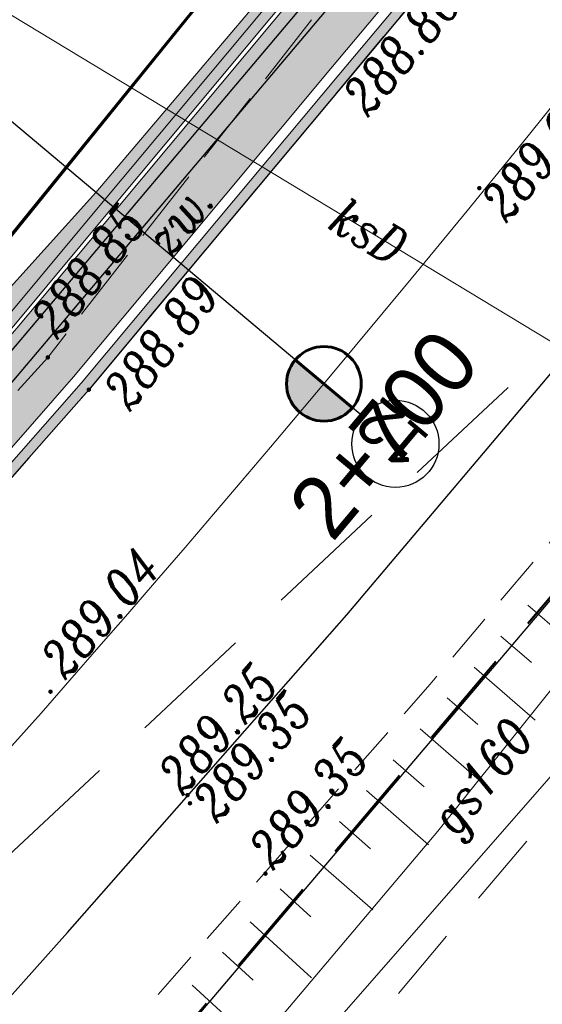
# Model space of a CAD drawing. Header units: metres. Extents: x -1 to 7476305, y 0 to 5497191.
# Tile 60 of 115: x 7475147 to 7475157, y 5496854 to 5496873. Entities that reach past the tile are written whole.
import ezdxf
from ezdxf.enums import TextEntityAlignment as Align

# ---------------------------------------------------------------- set-up
doc = ezdxf.new("R2010")
doc.units = ezdxf.units.M
for name, pattern in [('420-500', [1.5, 1, -0.5]), ('EGBO02-500', [2.5, 1.5, -1]), ('HIDDEN', [0.375, 0.25, -0.125]), ('KTCR02-500', [1.5, 1, -0.5]), ('KTJZ01-500', [2, 1.5, -0.5])]:
    doc.linetypes.add(name, pattern=pattern)
for name, color, linetype, lineweight, true_color in [('BUBZ01_1', 7, 'Continuous', 5, 0x0a0909), ('EGBD03', 7, 'Continuous', 5, 0x0a0909), ('EGBO02', 7, 'Continuous', 5, 0x0a0909), ('KTCR02', 7, 'Continuous', 5, 0x0a0909), ('KTJZ01', 7, 'Continuous', 5, 0x0a0909), ('KTKR01', 7, 'Continuous', 5, 0x0a0909), ('KTOK05_01', 7, 'Continuous', 5, 0x0a0909), ('RTPW01', 7, 'Continuous', 5, 0x0a0909), ('RTPW02', 7, 'Continuous', 5, 0x0a0909), ('SUPG_01', 7, 'Continuous', 5, 0x0a0909), ('SUPK_01', 7, 'Continuous', 5, 0x0a0909)]:
    doc.layers.add(name, color=color, linetype=linetype, lineweight=lineweight, true_color=true_color)
for name, color, linetype in [('C-DROGI-KORYTARZE', 7, 'Continuous'), ('C-DROGI-PRZEKROJE', 7, 'Continuous'), ('C-DROGI-SYTUACJA', 7, 'Continuous'), ('C-DROGI-SYTUACJA-ETYKIETY', 7, 'Continuous'), ('C-SIECI-RURY', 150, 'Continuous'), ('D_ naprawakonstrukcji', 7, 'Continuous'), ('D_Granice pasa drogowego', 30, '420-500'), ('D_Linia charakterystyczna', 10, 'Continuous'), ('S-5_wymiary', 6, 'Continuous')]:
    doc.layers.add(name, color=color, linetype=linetype)
doc.layers.add('S-1_proj_obrzeze', color=11, linetype='Continuous', lineweight=30)
doc.layers.add('S-5_opis_poprzeczka', color=7, linetype='Continuous', lineweight=25)
doc.styles.add('romans_pochyl', font='calibri.ttf', dxfattribs={"height": 0.75})
doc.styles.add('Style-ITALIC_1250', font='ITALIC_1250.shx')
doc.linetypes.add('KTOK05_01-500', pattern='A,3.75,[13,dgnlstyle-rozp_2015.shx,S=0.002778,R=0,X=0,Y=0],3.75', length=7.5)

# ---------------------------------------------------------------- blocks, each defined once
blk = doc.blocks.new('RTPW02')
at = {"layer": 'RTPW02', "linetype": 'Continuous', "lineweight": 13, "true_color": 0x0a0909}
h = blk.add_hatch(color=18, dxfattribs=at)
edge = h.paths.add_edge_path()
edge.add_arc((0, 0), 0.045, 0, 360)
blk = doc.blocks.new('MDCP_klauzula')
at = {"layer": 'BUBZ01_1', "color": 252, "linetype": 'Continuous', "lineweight": 18}
for p, q in [((7475158.242, 5496860.638), (7475157.025, 5496861.698)), ((7475157.095, 5496860.545), (7475156.485, 5496861.077)), ((7475157.171, 5496859.387), (7475155.944, 5496860.455)), ((7475156.019, 5496859.298), (7475155.403, 5496859.834)), ((7475156.099, 5496858.136), (7475154.862, 5496859.213)), ((7475154.942, 5496858.051), (7475154.321, 5496858.592)), ((7475155.028, 5496856.885), (7475153.781, 5496857.971)), ((7475153.866, 5496856.805), (7475153.24, 5496857.35)), ((7475153.908, 5496855.577), (7475152.65, 5496856.672)), ((7475152.668, 5496855.438), (7475152.052, 5496856.001)), ((7475152.68, 5496854.209), (7475151.445, 5496855.337)), ((7475151.507, 5496854.163), (7475150.889, 5496854.728)), ((7475151.521, 5496852.931), (7475150.282, 5496854.063))]:
    blk.add_line(p, q, dxfattribs=at)
at = {"layer": 'EGBD03', "color": 96, "linetype": 'Continuous', "lineweight": 30, "flags": 128}
for points in [[(7475161.354, 5496887.311), (7475140.54, 5496861.631), (7475114.025, 5496880.463)], [(7475120.064, 5496824.042), (7475130.991, 5496833.37), (7475144.36, 5496846.35), (7475158.604, 5496863.121), (7475165.321, 5496871.433), (7475168.18, 5496869.31), (7475184.154, 5496852.062)]]:
    blk.add_lwpolyline(points, dxfattribs=at)
at = {"layer": 'EGBO02', "color": 252, "linetype": 'EGBO02-500', "lineweight": 18}
blk.add_line((7475152.816, 5496851.985), (7475162.425, 5496863.399), dxfattribs=at)
at = {"layer": 'KTCR02', "color": 252, "linetype": 'KTCR02-500', "lineweight": 18, "flags": 128}
blk.add_lwpolyline([(7475114.805, 5496819.205), (7475116.53, 5496820.77), (7475120.11, 5496823.86), (7475119.87, 5496824.19), (7475121.36, 5496825.45), (7475124.15, 5496828.04), (7475127.95, 5496831.59), (7475132.86, 5496836.36), (7475138.62, 5496842.14), (7475143.52, 5496847.2), (7475145.6, 5496849.43), (7475149.48, 5496853.74), (7475155.06, 5496860.11), (7475160.92, 5496867.05), (7475163.7, 5496870.11)], dxfattribs=at)
at = {"layer": 'KTJZ01', "color": 252, "linetype": 'KTJZ01-500', "lineweight": 18, "flags": 128}
for points in [[(7474940.948, 5496678.227), (7474942.744, 5496679.768), (7474947.468, 5496684.472), (7474951.738, 5496688.783), (7474958.027, 5496695.193), (7474962.097, 5496699.235), (7474965.673, 5496702.794), (7474969.754, 5496707.034), (7474981.843, 5496719.552), (7474986.871, 5496724.456), (7474990.284, 5496728.016), (7474993.046, 5496730.57), (7474995.803, 5496733.399), (7474999.755, 5496737.308), (7475005.043, 5496742.399), (7475009.082, 5496746.263), (7475016.386, 5496752.922), (7475018.661, 5496754.834), (7475020.089, 5496756.127), (7475022.831, 5496758.571), (7475025.815, 5496761.182), (7475031.927, 5496766.616), (7475037.923, 5496771.877), (7475045.276, 5496778.075), (7475048.776, 5496780.871), (7475053.275, 5496784.409), (7475057.865, 5496787.982), (7475065.68, 5496793.821), (7475071.675, 5496798.251), (7475080.197, 5496804.617), (7475085.951, 5496808.863), (7475092.068, 5496813.415), (7475094.463, 5496815.318), (7475099.029, 5496818.877), (7475104.515, 5496823.229), (7475105.014, 5496823.868), (7475110.261, 5496828.106), (7475116.671, 5496833.487), (7475121.299, 5496837.758), (7475127.388, 5496843.57), (7475133.626, 5496849.85), (7475138.23, 5496854.845), (7475143.855, 5496861.074), (7475148.205, 5496866.026), (7475154.747, 5496873.863), (7475160.368, 5496880.935), (7475164.02, 5496885.897), (7475167.465, 5496890.774), (7475169.395, 5496893.556), (7475177.645, 5496905.781), (7475183.716, 5496915.79), (7475187.356, 5496922.37), (7475191.312, 5496929.431), (7475194.505, 5496935.684), (7475198.366, 5496943.242), (7475201.584, 5496949.716), (7475204.91, 5496956.567), (7475209.898, 5496967.043), (7475214.268, 5496976.102), (7475219.085, 5496986.161), (7475221.068, 5496990.37), (7475223.563, 5496995.716), (7475227.167, 5497003.081), (7475229.52, 5497008.043), (7475233.202, 5497015.17), (7475236.644, 5497022.005), (7475242.538, 5497033.041), (7475245.538, 5497037.898), (7475247.914, 5497042.007), (7475248.707, 5497043.191), (7475252.159, 5497048.588), (7475253.518, 5497050.557), (7475256.496, 5497054.779), (7475262.407, 5497062.145), (7475264.477, 5497064.71), (7475272.511, 5497072.714), (7475276.959, 5497077.087), (7475283.019, 5497082.422), (7475288.616, 5497087.275), (7475294.096, 5497092.097)], [(7475142.736, 5496861.578), (7475147.383, 5496866.675), (7475153.895, 5496875.015)]]:
    blk.add_lwpolyline(points, dxfattribs=at)
at = {"layer": 'KTKR01', "color": 252, "linetype": 'Continuous', "lineweight": 18, "flags": 128}
blk.add_lwpolyline([(7475101.86, 5496811.91), (7475106.85, 5496815.81), (7475111.5, 5496819.66), (7475114.76, 5496822.5), (7475119.79, 5496827.02), (7475122.76, 5496829.69), (7475126.43, 5496833.14), (7475131.48, 5496838.01), (7475137.18, 5496843.68), (7475137.89, 5496844.4), (7475141.35, 5496848.02), (7475142.03, 5496848.8), (7475144.07, 5496850.97), (7475147.78, 5496855.12), (7475153.39, 5496861.5), (7475159.21, 5496868.39), (7475159.46, 5496868.65), (7475160, 5496869.1), (7475160.7, 5496869.53), (7475161.53, 5496869.84), (7475162.6, 5496870.07), (7475163.7, 5496870.11)], dxfattribs=at)
at = {"layer": 'KTOK05_01', "color": 252, "linetype": 'KTOK05_01-500', "lineweight": 18, "flags": 128}
blk.add_lwpolyline([(7475122.414, 5496822.339), (7475139.326, 5496838.418), (7475144.669, 5496843.944), (7475148.115, 5496847.748), (7475151.551, 5496851.482), (7475165.023, 5496866.878), (7475167.783, 5496867.081), (7475181.41, 5496852.427), (7475181.882, 5496850.077)], dxfattribs=at)
at = {"layer": 'SUPG_01', "color": 52, "linetype": 'Continuous', "lineweight": 13, "true_color": 0xbebf00, "flags": 128}
blk.add_lwpolyline([(7475219.985, 5496961.641), (7475214.723, 5496950.856), (7475209.612, 5496940.016), (7475205.056, 5496928.915), (7475199.539, 5496918.258), (7475199.04, 5496917.21), (7475193.423, 5496906.606), (7475187.57, 5496896.13), (7475187.32, 5496895.83), (7475187.01, 5496895.53), (7475180.2, 5496889.69), (7475179.89, 5496889.45), (7475179.67, 5496889.14), (7475177.102, 5496885.735), (7475170.43, 5496876.96), (7475169.85, 5496876.174), (7475164.127, 5496868.437), (7475162.714, 5496866.527), (7475155.215, 5496857.159), (7475147.476, 5496847.987), (7475139.24, 5496839.26), (7475130.46, 5496831.08), (7475122.42, 5496824.12)], dxfattribs=at)
at = {"layer": 'SUPK_01', "color": 36, "linetype": 'Continuous', "lineweight": 13, "true_color": 0x803300}
blk.add_line((7475163.215, 5496863.531), (7475141.925, 5496876.409), dxfattribs=at)
at = {"layer": 'RTPW02', "color": 252, "linetype": 'Continuous', "lineweight": 18}
for p in [(7475156.05, 5496870.076), (7475147.383, 5496866.675), (7475148.205, 5496866.026), (7475147.437, 5496859.959), (7475150.188, 5496857.882), (7475150.238, 5496857.717), (7475151.753, 5496856.304)]:
    blk.add_blockref('RTPW02', p, dxfattribs=at)
at = {"layer": 'KTJZ01', "color": 252, "linetype": 'Continuous', "lineweight": 18, "style": 'Style-ITALIC_1250', "width": 0.8}
blk.add_text('zw.', height=0.75, rotation=52.0167, dxfattribs=at).set_placement((7475149.847, 5496868.639))
at = {"layer": 'RTPW02', "color": 252, "linetype": 'Continuous', "lineweight": 18, "style": 'Style-ITALIC_1250', "width": 0.8}
for s, rotation, p in [('288.86', 49.8121, (7475153.812, 5496871.481)), ('289.01', 49.8121, (7475156.592, 5496869.357)), ('288.85', 52.0167, (7475147.576, 5496867.014)), ('288.89', 52.0167, (7475149.034, 5496865.566)), ('289.04', 48.7029, (7475147.737, 5496860.175)), ('289.25', 48.7029, (7475150.097, 5496857.854)), ('289.35', 48.7029, (7475150.78, 5496857.301)), ('289.35', 48.7029, (7475151.915, 5496856.355))]:
    blk.add_text(s, height=0.75, rotation=rotation, dxfattribs=at).set_placement(p)
at = {"layer": 'SUPG_01', "color": 52, "linetype": 'Continuous', "lineweight": 13, "true_color": 0xbebf00, "style": 'Style-ITALIC_1250', "width": 0.8}
blk.add_text('gs160', height=0.75, rotation=51.3245, dxfattribs=at).set_placement((7475156.098, 5496858.262), align=Align.MIDDLE_CENTER)
at = {"layer": 'SUPK_01', "color": 36, "linetype": 'Continuous', "lineweight": 13, "true_color": 0x803300, "style": 'Style-ITALIC_1250', "width": 0.8}
blk.add_text('ksD', height=0.75, rotation=328.8319, dxfattribs=at).set_placement((7475153.834, 5496869.206), align=Align.MIDDLE_CENTER)
blk = doc.blocks.new('kilometraz')
at = {"linetype": 'ByBlock', "lineweight": -2}
blk.add_hatch(color=0, dxfattribs=at).paths.add_polyline_path([(0, -0.5, 0.414214), (0.5, 0, 0.414214), (0, 0.5)])
at = {"color": 0, "linetype": 'ByBlock', "lineweight": -2}
blk.add_line((0, 0.5), (0, -0.5), dxfattribs=at)
blk.add_circle((0, 0), 0.5, dxfattribs=at)
blk = doc.blocks.new('kolo')
at = {"layer": 'S-5_wymiary'}
blk.add_circle((-0.91, 0), 0.91, dxfattribs=at)

msp = doc.modelspace()

# ---------------------------------------------------------------- linework, layer by layer
at = {"layer": 'D_ naprawakonstrukcji', "color": 18, "lineweight": 30, "true_color": 0x000000, "flags": 128}
msp.add_lwpolyline([(7475207.108, 5496966.534), (7475200.594, 5496952.761), (7475195.041, 5496942.357), (7475186.706, 5496926.741), (7475181.863, 5496917.665), (7475180.812, 5496915.697), (7475174.258, 5496906.159), (7475161.354, 5496887.311), (7475156.287, 5496881.059), (7475137.148, 5496857.357), (7475129.378, 5496848.794), (7475126.377, 5496845.473), (7475122.357, 5496841.906), (7475113.346, 5496833.897), (7475108.201, 5496829.327), (7475103.572, 5496825.562), (7475101.251, 5496823.675), (7475097.151, 5496820.343), (7475092.412, 5496817.061), (7475083.189, 5496810.712)], dxfattribs=at)
at = {"layer": 'D_Granice pasa drogowego', "lineweight": 50, "ltscale": 2, "flags": 128}
msp.add_lwpolyline([(7474871.194, 5496602.021), (7474875.844, 5496605.985), (7474886.51, 5496614.328), (7474893.187, 5496619.551), (7474906.364, 5496629.859), (7474908.002, 5496630.38), (7474914.804, 5496638.74), (7474928.905, 5496651.777), (7474946.406, 5496669.552), (7474957.321, 5496680.639), (7474994.148, 5496718.045), (7475014.642, 5496738.841), (7475028.014, 5496750.844), (7475033.755, 5496755.998), (7475037.841, 5496759.479), (7475046.672, 5496767.002), (7475050.423, 5496770.198), (7475056.626, 5496775.2), (7475065.197, 5496781.478), (7475069.506, 5496784.668), (7475083.953, 5496795.64), (7475091.313, 5496801.229), (7475097.69, 5496806.073), (7475103.398, 5496810.407), (7475110.576, 5496816.081), (7475114.68, 5496819.326), (7475120.064, 5496824.042), (7475130.991, 5496833.37), (7475144.36, 5496846.35), (7475159.914, 5496864.742), (7475165.321, 5496871.433), (7475168.549, 5496875.377), (7475175.09, 5496884.328), (7475189.457, 5496903.989), (7475193.179, 5496911.075), (7475198.108, 5496920.456), (7475202.904, 5496929.586), (7475209.984, 5496944.676), (7475224.229, 5496974.661), (7475228.871, 5496985.456), (7475234.774, 5496999.181), (7475235.211, 5497000), (7475244.883, 5497018.143), (7475247.158, 5497021.622), (7475253.509, 5497032.362), (7475263.655, 5497046.357), (7475275.03, 5497059.7), (7475278.404, 5497063.267), (7475280.249, 5497065.127), (7475283.737, 5497068.192), (7475289.77, 5497074.68), (7475292.049, 5497076.649), (7475298.288, 5497082.039), (7475318.081, 5497097.784), (7475318.6, 5497101.12), (7475308.342, 5497109.277), (7475299.764, 5497105.915), (7475300.031, 5497102.685), (7475290.434, 5497094.878), (7475285.765, 5497091.08), (7475277.631, 5497083.259), (7475263.588, 5497069.572), (7475259.571, 5497065.54), (7475255.16, 5497060.7), (7475248.447, 5497051.193), (7475241.071, 5497040.575), (7475236.851, 5497034.5), (7475232.87, 5497026.192), (7475228.603, 5497017.286), (7475222.129, 5497003.773), (7475221.6, 5497002.67), (7475223.058, 5497002.07), (7475222.491, 5496999.056), (7475222.104, 5496998.239), (7475217.488, 5496988.479), (7475214.662, 5496982.503), (7475211.997, 5496976.871), (7475210.402, 5496973.497), (7475207.108, 5496966.534), (7475200.594, 5496952.761), (7475195.041, 5496942.357), (7475186.706, 5496926.741), (7475181.863, 5496917.665), (7475180.812, 5496915.697), (7475174.258, 5496906.159), (7475161.354, 5496887.311), (7475156.287, 5496881.059), (7475137.148, 5496857.357), (7475129.378, 5496848.794), (7475126.377, 5496845.473), (7475122.357, 5496841.906), (7475113.346, 5496833.897), (7475108.201, 5496829.327), (7475103.572, 5496825.562), (7475101.251, 5496823.675), (7475097.151, 5496820.343), (7475092.412, 5496817.061), (7475083.189, 5496810.712), (7475063.35, 5496796.429), (7475055.25, 5496790.597), (7475035.25, 5496773.04), (7475032.26, 5496770.67), (7475010.572, 5496750.962), (7475002.025, 5496743.149), (7474993.311, 5496735.182), (7474991.33, 5496733.29), (7474987.11, 5496729.262), (7474981.728, 5496724.125), (7474978.688, 5496721.224), (7474975.041, 5496717.744), (7474967.615, 5496710.352), (7474955.357, 5496698.026), (7474948.808, 5496691.442), (7474943.173, 5496685.776), (7474941.426, 5496684.019), (7474940.056, 5496682.642), (7474939.655, 5496682.287), (7474931.483, 5496675.053), (7474923.147, 5496667.674), (7474919.881, 5496664.783), (7474908.976, 5496655.13), (7474905.9, 5496652.407), (7474901.86, 5496653.48)], dxfattribs=at)

# ---------------------------------------------------------------- next in the draw order: block references
at = {"layer": 'RTPW01', "color": 18, "lineweight": 30, "true_color": 0x000000}
msp.add_blockref('MDCP_klauzula', (0, 0), dxfattribs=at)

# ---------------------------------------------------------------- next in the draw order: hatches: boundary and pattern name
at = {"layer": 'C-DROGI-KORYTARZE', "linetype": 'Continuous', "lineweight": -3, "true_color": 0xfeeab9}
msp.add_hatch(color=254, dxfattribs=at).paths.add_polyline_path([(7475195.716, 5496938.934), (7475194.148, 5496935.864), (7475191.168, 5496930.028), (7475190.955, 5496929.611), (7475190.553, 5496928.893), (7475188.968, 5496926.065), (7475188.723, 5496925.629), (7475187.008, 5496922.567), (7475186.404, 5496921.476), (7475184.011, 5496917.149), (7475183.372, 5496915.994), (7475181.492, 5496912.895), (7475178.928, 5496908.667), (7475177.308, 5496905.996), (7475176.288, 5496904.486), (7475173.522, 5496900.387), (7475170.756, 5496896.288), (7475169.067, 5496893.785), (7475167.97, 5496892.204), (7475167.139, 5496891.006), (7475165.127, 5496888.157), (7475163.698, 5496886.134), (7475162.234, 5496884.146), (7475160.05, 5496881.178), (7475159.265, 5496880.19), (7475158.235, 5496878.894), (7475156.187, 5496876.318), (7475154.435, 5496874.114), (7475153.07, 5496872.478), (7475149.901, 5496868.682), (7475147.901, 5496866.286), (7475146.697, 5496864.915), (7475143.556, 5496861.339), (7475143.433, 5496861.2), (7475140.117, 5496857.532), (7475137.937, 5496855.117), (7475136.79, 5496853.873), (7475136.627, 5496853.696), (7475135.534, 5496854.723), (7475135.696, 5496854.899), (7475136.838, 5496856.138), (7475139.009, 5496858.543), (7475142.311, 5496862.195), (7475142.433, 5496862.334), (7475145.561, 5496865.895), (7475146.76, 5496867.259), (7475148.752, 5496869.646), (7475151.907, 5496873.426), (7475153.267, 5496875.055), (7475155.011, 5496877.249), (7475157.05, 5496879.814), (7475158.076, 5496881.105), (7475158.858, 5496882.089), (7475161.033, 5496885.044), (7475162.491, 5496887.024), (7475163.914, 5496889.039), (7475165.917, 5496891.876), (7475166.744, 5496893.068), (7475167.837, 5496894.643), (7475169.519, 5496897.136), (7475172.273, 5496901.217), (7475175.028, 5496905.298), (7475176.043, 5496906.803), (7475177.656, 5496909.462), (7475180.209, 5496913.672), (7475182.081, 5496916.758), (7475182.718, 5496917.909), (7475185.101, 5496922.218), (7475185.701, 5496923.304), (7475187.41, 5496926.353), (7475187.654, 5496926.789), (7475189.212, 5496929.566), (7475189.614, 5496930.284), (7475189.827, 5496930.701), (7475192.807, 5496936.537), (7475194.376, 5496939.607), (7475195.716, 5496938.934)], flags=0)
at = {"layer": 'C-DROGI-PRZEKROJE', "linetype": 'Continuous', "lineweight": 15}
h = msp.add_hatch(dxfattribs=at)
h.set_pattern_fill('AR-HBONE', color=12, scale=0.002, style=0)
h.set_pattern_definition([(45, (7475194.313, 5496939.6384), (0, 0.2873682), [0.6096, -0.2032]), (135, (7475194.45667, 5496939.7821), (3e-17, 0.2873682), [0.6096, -0.2032])])
h.paths.add_polyline_path([(7475194.313, 5496939.638), (7475192.745, 5496936.568), (7475189.765, 5496930.732), (7475189.552, 5496930.315), (7475189.15, 5496929.598), (7475187.593, 5496926.823), (7475187.349, 5496926.387), (7475185.64, 5496923.338), (7475185.04, 5496922.252), (7475182.657, 5496917.945), (7475182.021, 5496916.794), (7475180.15, 5496913.709), (7475177.597, 5496909.5), (7475175.984, 5496906.84), (7475174.969, 5496905.336), (7475172.215, 5496901.256), (7475169.461, 5496897.176), (7475167.779, 5496894.683), (7475166.687, 5496893.109), (7475165.86, 5496891.916), (7475163.857, 5496889.08), (7475162.434, 5496887.066), (7475160.977, 5496885.086), (7475158.803, 5496882.131), (7475158.021, 5496881.148), (7475156.995, 5496879.857), (7475154.957, 5496877.293), (7475153.213, 5496875.098), (7475151.853, 5496873.47), (7475148.698, 5496869.691), (7475146.707, 5496867.305), (7475145.508, 5496865.941), (7475142.38, 5496862.38), (7475142.259, 5496862.242), (7475138.957, 5496858.59), (7475136.787, 5496856.186), (7475135.645, 5496854.947), (7475135.483, 5496854.771), (7475135.177, 5496855.057), (7475135.34, 5496855.233), (7475136.489, 5496856.462), (7475138.748, 5496858.78), (7475141.995, 5496862.475), (7475142.11, 5496862.62), (7475145.166, 5496866.235), (7475146.265, 5496867.682), (7475148.344, 5496869.987), (7475151.526, 5496873.737), (7475152.936, 5496875.321), (7475154.728, 5496877.474), (7475156.764, 5496880.037), (7475157.804, 5496881.315), (7475158.575, 5496882.305), (7475160.788, 5496885.227), (7475162.034, 5496887.361), (7475163.525, 5496889.321), (7475165.602, 5496892.099), (7475166.377, 5496893.327), (7475167.543, 5496894.847), (7475169.196, 5496897.357), (7475171.96, 5496901.425), (7475174.71, 5496905.503), (7475175.737, 5496906.997), (7475177.265, 5496909.707), (7475179.731, 5496913.963), (7475181.956, 5496916.833), (7475182.491, 5496918.042), (7475184.705, 5496922.443), (7475185.266, 5496923.549), (7475187.012, 5496926.572), (7475187.246, 5496927.014), (7475188.704, 5496929.821), (7475189.053, 5496930.566), (7475189.227, 5496931.003), (7475192.405, 5496936.739), (7475193.964, 5496939.814), (7475194.313, 5496939.638)], flags=0)
at = {"layer": 'C-DROGI-PRZEKROJE', "linetype": 'Continuous', "lineweight": -3}
msp.add_hatch(color=5, dxfattribs=at).paths.add_polyline_path([(7475196.073, 5496938.754), (7475194.505, 5496935.684), (7475191.525, 5496929.848), (7475191.312, 5496929.431), (7475190.91, 5496928.713), (7475189.318, 5496925.872), (7475189.074, 5496925.436), (7475187.356, 5496922.37), (7475186.752, 5496921.278), (7475184.356, 5496916.947), (7475183.716, 5496915.79), (7475181.834, 5496912.688), (7475179.267, 5496908.455), (7475177.645, 5496905.781), (7475176.624, 5496904.269), (7475173.855, 5496900.165), (7475171.086, 5496896.062), (7475169.395, 5496893.556), (7475168.297, 5496891.973), (7475167.465, 5496890.774), (7475165.451, 5496887.922), (7475164.02, 5496885.897), (7475162.555, 5496883.906), (7475160.368, 5496880.935), (7475159.582, 5496879.946), (7475158.551, 5496878.648), (7475156.501, 5496876.07), (7475154.747, 5496873.863), (7475153.38, 5496872.226), (7475150.207, 5496868.425), (7475148.205, 5496866.026), (7475147, 5496864.654), (7475143.855, 5496861.074), (7475143.733, 5496860.935), (7475140.413, 5496857.262), (7475138.23, 5496854.845), (7475137.082, 5496853.6), (7475136.919, 5496853.422), (7475136.773, 5496853.559), (7475136.936, 5496853.737), (7475138.083, 5496854.981), (7475140.265, 5496857.397), (7475143.583, 5496861.068), (7475143.705, 5496861.207), (7475146.848, 5496864.785), (7475148.053, 5496866.156), (7475150.054, 5496868.554), (7475153.225, 5496872.352), (7475154.591, 5496873.989), (7475156.344, 5496876.194), (7475158.392, 5496878.771), (7475159.423, 5496880.068), (7475160.209, 5496881.057), (7475162.394, 5496884.026), (7475163.859, 5496886.016), (7475165.289, 5496888.04), (7475167.302, 5496890.89), (7475168.133, 5496892.089), (7475169.231, 5496893.671), (7475170.921, 5496896.176), (7475173.688, 5496900.276), (7475176.456, 5496904.377), (7475177.476, 5496905.889), (7475179.097, 5496908.561), (7475181.663, 5496912.791), (7475183.544, 5496915.892), (7475184.183, 5496917.048), (7475186.578, 5496921.377), (7475187.181, 5496922.468), (7475188.898, 5496925.533), (7475189.143, 5496925.969), (7475190.731, 5496928.803), (7475191.133, 5496929.521), (7475191.346, 5496929.938), (7475194.326, 5496935.774), (7475195.894, 5496938.844), (7475196.073, 5496938.754)], flags=0)

# ---------------------------------------------------------------- next in the draw order: linework, layer by layer
at = {"layer": 'C-DROGI-PRZEKROJE', "color": 10, "linetype": 'Continuous', "lineweight": 15, "ltscale": 0.3}
for points in [[(7475171.96, 5496901.425, 288.575), (7475169.196, 5496897.357, 288.581), (7475167.543, 5496894.847, 288.679), (7475166.377, 5496893.327, 288.596), (7475165.602, 5496892.099, 288.667), (7475163.525, 5496889.321, 288.568), (7475162.034, 5496887.361, 288.501), (7475160.788, 5496885.227, 288.726), (7475158.575, 5496882.305, 288.722), (7475157.804, 5496881.315, 288.681), (7475156.764, 5496880.037, 288.676), (7475154.728, 5496877.474, 288.704), (7475152.936, 5496875.321, 288.663), (7475151.526, 5496873.737, 288.526), (7475148.344, 5496869.987, 288.56), (7475146.265, 5496867.682, 288.473), (7475145.166, 5496866.235, 288.483), (7475142.11, 5496862.62, 288.654), (7475141.995, 5496862.475, 288.662), (7475138.748, 5496858.78, 288.708), (7475136.489, 5496856.462, 288.633), (7475135.34, 5496855.233, 288.631), (7475135.177, 5496855.057, 288.632)], [(7475172.273, 5496901.217, 288.87), (7475169.519, 5496897.136, 288.893), (7475167.837, 5496894.643, 288.956), (7475166.744, 5496893.068, 288.966), (7475165.917, 5496891.876, 288.973), (7475163.914, 5496889.039, 288.968), (7475162.491, 5496887.024, 288.988), (7475161.033, 5496885.044, 288.952), (7475158.858, 5496882.089, 288.998), (7475158.076, 5496881.105, 288.945), (7475157.05, 5496879.814, 288.959), (7475155.011, 5496877.249, 288.986), (7475153.267, 5496875.055, 289.008), (7475151.907, 5496873.426, 288.938), (7475148.752, 5496869.646, 289.011), (7475146.76, 5496867.259, 289.043), (7475145.561, 5496865.895, 288.924), (7475142.433, 5496862.334, 289.005), (7475142.311, 5496862.195, 289.004), (7475139.009, 5496858.543, 288.981), (7475136.838, 5496856.138, 289.029), (7475135.696, 5496854.899, 289.039), (7475135.534, 5496854.723, 289.041)], [(7475173.522, 5496900.387, 288.84), (7475170.756, 5496896.288, 288.863), (7475169.067, 5496893.785, 288.926), (7475167.97, 5496892.204, 288.936), (7475167.139, 5496891.006, 288.943), (7475165.127, 5496888.157, 288.938), (7475163.698, 5496886.134, 288.958), (7475162.234, 5496884.146, 288.922), (7475160.05, 5496881.178, 288.968), (7475159.265, 5496880.19, 288.915), (7475158.235, 5496878.894, 288.929), (7475156.187, 5496876.318, 288.956), (7475154.435, 5496874.114, 288.978), (7475153.07, 5496872.478, 288.908), (7475149.901, 5496868.682, 288.981), (7475147.901, 5496866.286, 289.013), (7475146.697, 5496864.915, 288.894), (7475143.556, 5496861.339, 288.975), (7475143.433, 5496861.2, 288.974), (7475140.117, 5496857.532, 288.951), (7475137.937, 5496855.117, 288.999), (7475136.79, 5496853.873, 289.009), (7475136.627, 5496853.696, 289.011)], [(7475173.689, 5496900.276, 288.7), (7475170.921, 5496896.175, 288.723), (7475169.231, 5496893.67, 288.786), (7475168.133, 5496892.088, 288.796), (7475167.302, 5496890.89, 288.803), (7475165.289, 5496888.04, 288.798), (7475163.859, 5496886.016, 288.818), (7475162.395, 5496884.026, 288.782), (7475160.209, 5496881.056, 288.828), (7475159.423, 5496880.068, 288.775), (7475158.393, 5496878.771, 288.789), (7475156.344, 5496876.194, 288.816), (7475154.591, 5496873.988, 288.838), (7475153.225, 5496872.352, 288.768), (7475150.054, 5496868.553, 288.841), (7475148.053, 5496866.156, 288.873), (7475146.848, 5496864.785, 288.754), (7475143.705, 5496861.207, 288.835), (7475143.583, 5496861.067, 288.834), (7475140.265, 5496857.397, 288.811), (7475138.083, 5496854.981, 288.859), (7475136.936, 5496853.736, 288.869), (7475136.773, 5496853.559, 288.871)], [(7475173.855, 5496900.165, 288.72), (7475171.086, 5496896.062, 288.743), (7475169.395, 5496893.556, 288.806), (7475168.297, 5496891.973, 288.816), (7475167.465, 5496890.774, 288.823), (7475165.451, 5496887.922, 288.818), (7475164.02, 5496885.897, 288.838), (7475162.555, 5496883.906, 288.802), (7475160.368, 5496880.935, 288.848), (7475159.582, 5496879.946, 288.795), (7475158.551, 5496878.648, 288.809), (7475156.501, 5496876.07, 288.836), (7475154.747, 5496873.863, 288.858), (7475153.38, 5496872.226, 288.788), (7475150.207, 5496868.425, 288.861), (7475148.205, 5496866.026, 288.893), (7475147, 5496864.654, 288.774), (7475143.855, 5496861.074, 288.855), (7475143.733, 5496860.935, 288.854), (7475140.413, 5496857.262, 288.831), (7475138.23, 5496854.845, 288.879), (7475137.082, 5496853.6, 288.889), (7475136.919, 5496853.422, 288.891)], [(7475169.294, 5496897.33, 288.863), (7475167.61, 5496894.834, 288.926), (7475166.519, 5496893.262, 288.936), (7475165.692, 5496892.07, 288.943), (7475163.683, 5496889.226, 288.938), (7475162.264, 5496887.216, 288.958), (7475160.81, 5496885.24, 288.922), (7475158.644, 5496882.298, 288.968), (7475157.879, 5496881.335, 288.915), (7475156.848, 5496880.039, 288.929), (7475154.8, 5496877.461, 288.956), (7475153.06, 5496875.273, 288.978), (7475151.708, 5496873.653, 288.908), (7475148.537, 5496869.854, 288.981), (7475146.55, 5496867.474, 289.013), (7475145.361, 5496866.12, 288.894), (7475142.226, 5496862.551, 288.975), (7475142.11, 5496862.423, 288.974), (7475138.794, 5496858.751, 288.951), (7475136.618, 5496856.342, 288.999), (7475135.477, 5496855.104, 289.009), (7475134.807, 5496854.376, 289.015), (7475132.123, 5496851.464, 289.056)]]:
    msp.add_polyline3d(points, dxfattribs=at)
at = {"layer": 'C-DROGI-PRZEKROJE', "color": 1, "linetype": 'Continuous', "lineweight": 15}
msp.add_polyline3d([(7475173.522, 5496900.387, 288.84), (7475170.756, 5496896.288, 288.863), (7475169.067, 5496893.785, 288.926), (7475167.97, 5496892.204, 288.936), (7475167.139, 5496891.006, 288.943), (7475165.127, 5496888.157, 288.938), (7475163.698, 5496886.134, 288.958), (7475162.234, 5496884.146, 288.922), (7475160.05, 5496881.178, 288.968), (7475159.265, 5496880.19, 288.915), (7475158.235, 5496878.894, 288.929), (7475156.187, 5496876.318, 288.956), (7475154.435, 5496874.114, 288.978), (7475153.07, 5496872.478, 288.908), (7475149.901, 5496868.682, 288.981), (7475147.901, 5496866.286, 289.013), (7475146.697, 5496864.915, 288.894), (7475143.556, 5496861.339, 288.975), (7475143.433, 5496861.2, 288.974), (7475140.117, 5496857.532, 288.951), (7475137.937, 5496855.117, 288.999), (7475136.79, 5496853.873, 289.009), (7475136.627, 5496853.696, 289.011)], dxfattribs=at)
at = {"layer": 'C-DROGI-PRZEKROJE', "color": 7, "linetype": 'Continuous', "lineweight": -3}
msp.add_polyline3d([(7475173.855, 5496900.165, 288.7), (7475171.086, 5496896.062, 288.723), (7475169.395, 5496893.556, 288.786), (7475168.297, 5496891.973, 288.796), (7475167.465, 5496890.774, 288.803), (7475165.451, 5496887.922, 288.798), (7475164.02, 5496885.897, 288.818), (7475162.555, 5496883.906, 288.782), (7475160.368, 5496880.935, 288.828), (7475159.582, 5496879.946, 288.775), (7475158.551, 5496878.648, 288.789), (7475156.501, 5496876.07, 288.816), (7475154.747, 5496873.863, 288.838), (7475153.38, 5496872.226, 288.768), (7475150.207, 5496868.425, 288.841), (7475148.205, 5496866.026, 288.873), (7475147, 5496864.654, 288.754), (7475143.855, 5496861.074, 288.835), (7475143.733, 5496860.935, 288.834), (7475140.413, 5496857.262, 288.811), (7475138.23, 5496854.845, 288.859), (7475137.082, 5496853.6, 288.869), (7475136.919, 5496853.422, 288.871)], dxfattribs=at)
at = {"layer": 'C-DROGI-SYTUACJA', "color": 8, "linetype": 'HIDDEN', "lineweight": -3, "ltscale": 10}
msp.add_line((7475164.834, 5496873.764), (7475123.285, 5496834.811), dxfattribs=at)
at = {"layer": 'C-DROGI-SYTUACJA', "color": 1, "linetype": 'Continuous', "lineweight": 15, "ltscale": 0.5, "flags": 128}
msp.add_lwpolyline([(7475192.33, 5496923.641, -0.078613), (7475123.285, 5496834.811)], format="xyb", dxfattribs=at)
at = {"layer": 'C-DROGI-SYTUACJA', "color": 7, "linetype": 'Continuous', "lineweight": 30}
msp.add_polyline3d([(7475101.86, 5496811.91, 289.365), (7475106.85, 5496815.81, 289.351), (7475111.5, 5496819.66, 289.401), (7475114.76, 5496822.5, 289.373), (7475119.79, 5496827.02, 289.361), (7475122.76, 5496829.69, 289.353), (7475126.43, 5496833.14, 289.393), (7475131.48, 5496838.01, 289.341), (7475137.18, 5496843.68, 289.335), (7475137.89, 5496844.4, 289.325), (7475141.35, 5496848.02, 289.279), (7475142.03, 5496848.8, 289.283), (7475144.07, 5496850.97, 289.301), (7475147.78, 5496855.12, 289.326), (7475153.39, 5496861.5, 289.237), (7475159.21, 5496868.39, 289.143), (7475159.46, 5496868.65, 289.139), (7475160, 5496869.1, 289.125), (7475160.7, 5496869.53, 289.101), (7475161.53, 5496869.84, 289.067), (7475162.6, 5496870.07, 289.019), (7475163.7, 5496870.11, 288.963)], dxfattribs=at)
at = {"layer": 'C-SIECI-RURY', "color": 150, "linetype": 'Continuous', "lineweight": 30}
for p, q in [((7475137.113, 5496855.513), (7475159.565, 5496882.106)), ((7475137.433, 5496855.243), (7475159.885, 5496881.836))]:
    msp.add_line(p, q, dxfattribs=at)
at = {"layer": 'D_Linia charakterystyczna', "color": 10, "linetype": 'Continuous', "lineweight": 30, "ltscale": 0.1}
msp.add_polyline3d([(7475205.074, 5496962.233, 0), (7475200.594, 5496952.761, -0.223), (7475195.041, 5496942.357, 0.028), (7475186.706, 5496926.741, 0.079), (7475181.863, 5496917.665, -288.346), (7475180.812, 5496915.697, 0.421), (7475174.258, 5496906.159, 0.226), (7475161.354, 5496887.311, -288.346), (7475156.287, 5496881.059, 0.266), (7475140.822, 5496861.979, 0.309), (7475137.148, 5496857.357, -288.346), (7475126.377, 5496845.473, -288.346), (7475122.357, 5496841.906, 0.363), (7475113.346, 5496833.897, 0.549), (7475108.201, 5496829.327, 0.697), (7475103.572, 5496825.562, 0), (7475100.138, 5496822.77, 0), (7475097.152, 5496820.343, 0), (7475092.412, 5496817.061, 0.504), (7475083.189, 5496810.712, 0.69)], dxfattribs=at)
at = {"layer": 'D_Linia charakterystyczna', "color": 10, "linetype": 'Continuous', "lineweight": -3, "ltscale": 0.1}
msp.add_polyline3d([(7475169.134, 5496898.675, 288.539), (7475161.354, 5496887.311, 288.395), (7475157.484, 5496882.536, 288.561), (7475157.167, 5496882.145, 288.574), (7475156.287, 5496881.059, 288.612), (7475141.031, 5496862.237, 288.654), (7475140.822, 5496861.979, 288.655), (7475137.148, 5496857.357, 288.694), (7475136.844, 5496857.021, 288.693), (7475126.377, 5496845.473, 288.645), (7475122.357, 5496841.906, 288.709), (7475121.098, 5496840.787, 288.806), (7475113.346, 5496833.897, 289.403), (7475108.445, 5496829.544, 289.061), (7475108.201, 5496829.327, 289.044), (7475103.572, 5496825.562, 288.883), (7475100.138, 5496822.77, 288.806), (7475097.151, 5496820.343, 0), (7475092.928, 5496817.418, 288.854), (7475092.412, 5496817.061, 288.851), (7475083.189, 5496810.712, 289.036)], dxfattribs=at)
at = {"layer": 'D_Linia charakterystyczna', "color": 212, "linetype": 'Continuous', "lineweight": 40, "true_color": 0xd200d2}
msp.add_polyline3d([(7475083.189, 5496810.712, 289.036), (7475092.412, 5496817.061, 288.851), (7475092.929, 5496817.417, 288.854), (7475097.01, 5496820.226, 288.76), (7475100.138, 5496822.77, 288.806), (7475103.572, 5496825.562, 288.883), (7475108.201, 5496829.327, 289.044), (7475108.445, 5496829.544, 289.061), (7475113.346, 5496833.897, 289.403), (7475121.092, 5496840.778, 288.753), (7475126.377, 5496845.473, 288.645), (7475136.844, 5496857.021, 288.693), (7475137.148, 5496857.357, 288.694), (7475141.077, 5496862.219, 288.655), (7475157.177, 5496882.142, 288.636), (7475157.493, 5496882.534, 288.631), (7475161.354, 5496887.311, 288.395), (7475169.13, 5496898.655, 288.54)], dxfattribs=at)
at = {"layer": 'S-1_proj_obrzeze', "color": 250, "linetype": 'Continuous', "lineweight": 15}
for points in [[(7475172.206, 5496901.261, 288.87), (7475169.453, 5496897.181, 288.893), (7475167.771, 5496894.689, 288.956), (7475166.679, 5496893.115, 288.966), (7475165.852, 5496891.922, 288.973), (7475163.849, 5496889.086, 288.968), (7475162.426, 5496887.072, 288.988), (7475160.969, 5496885.092, 288.952), (7475158.795, 5496882.137, 288.998), (7475158.013, 5496881.154, 288.945), (7475156.987, 5496879.864, 288.959), (7475154.949, 5496877.299, 288.986), (7475153.205, 5496875.105, 289.008), (7475151.845, 5496873.477, 288.938), (7475148.69, 5496869.697, 289.011), (7475146.699, 5496867.311, 289.043), (7475145.5, 5496865.947, 288.924), (7475142.373, 5496862.387, 289.005), (7475142.251, 5496862.248, 289.004), (7475138.95, 5496858.597, 288.981), (7475136.779, 5496856.193, 289.029), (7475135.638, 5496854.954, 289.039), (7475135.475, 5496854.778, 289.041)], [(7475172.273, 5496901.217, 288.87), (7475169.519, 5496897.136, 288.893), (7475167.837, 5496894.643, 288.956), (7475166.744, 5496893.068, 288.966), (7475165.917, 5496891.876, 288.973), (7475163.914, 5496889.039, 288.968), (7475162.491, 5496887.024, 288.988), (7475161.033, 5496885.044, 288.952), (7475158.858, 5496882.089, 288.998), (7475158.076, 5496881.105, 288.945), (7475157.05, 5496879.814, 288.959), (7475155.011, 5496877.249, 288.986), (7475153.267, 5496875.055, 289.008), (7475151.907, 5496873.426, 288.938), (7475148.752, 5496869.646, 289.011), (7475146.76, 5496867.259, 289.043), (7475145.561, 5496865.895, 288.924), (7475142.433, 5496862.334, 289.005), (7475142.311, 5496862.195, 289.004), (7475139.009, 5496858.543, 288.981), (7475136.838, 5496856.138, 289.029), (7475135.696, 5496854.899, 289.039), (7475135.534, 5496854.723, 289.041)]]:
    msp.add_polyline3d(points, dxfattribs=at)
at = {"layer": 'S-5_opis_poprzeczka', "color": 7, "linetype": 'Continuous', "lineweight": 25}
msp.add_lwpolyline([(7475153.694, 5496865.501), (7475152.928, 5496866.144), (7475145.265, 5496872.569)], dxfattribs=at)

# ---------------------------------------------------------------- next in the draw order: block references
at = {"layer": 'C-DROGI-SYTUACJA-ETYKIETY', "color": 7, "linetype": 'Continuous', "lineweight": 60, "xscale": 1.5, "yscale": 1.5, "zscale": 1.5, "rotation": 230.0219450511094}
msp.add_blockref('kilometraz', (7475152.928, 5496866.144), dxfattribs=at)
at = {"layer": 'S-5_opis_poprzeczka', "color": 7, "linetype": 'Continuous', "lineweight": 25, "xscale": 0.9614294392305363, "yscale": 0.9614294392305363, "zscale": 0.9614294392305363, "rotation": 140.0219450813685}
msp.add_blockref('kolo', (7475153.694, 5496865.501), dxfattribs=at)

# ---------------------------------------------------------------- next in the draw order: texts
at = {"layer": 'C-DROGI-SYTUACJA-ETYKIETY', "color": 7, "linetype": 'Continuous', "lineweight": -3, "insert": (7475153.647, 5496865.541), "char_height": 1.25, "attachment_point": 2, "rotation": 50.0219}
msp.add_mtext('2+700', dxfattribs=at)
at = {"layer": 'S-5_opis_poprzeczka', "color": 7, "linetype": 'Continuous', "lineweight": 25, "insert": (7475155.157, 5496865.009), "char_height": 0.9, "attachment_point": 7, "rotation": 140.0219, "style": 'romans_pochyl'}
msp.add_mtext('{\\fCalibri|b0|i0|c238|p34;12}', dxfattribs=at)

doc.saveas('drawing.dxf')
